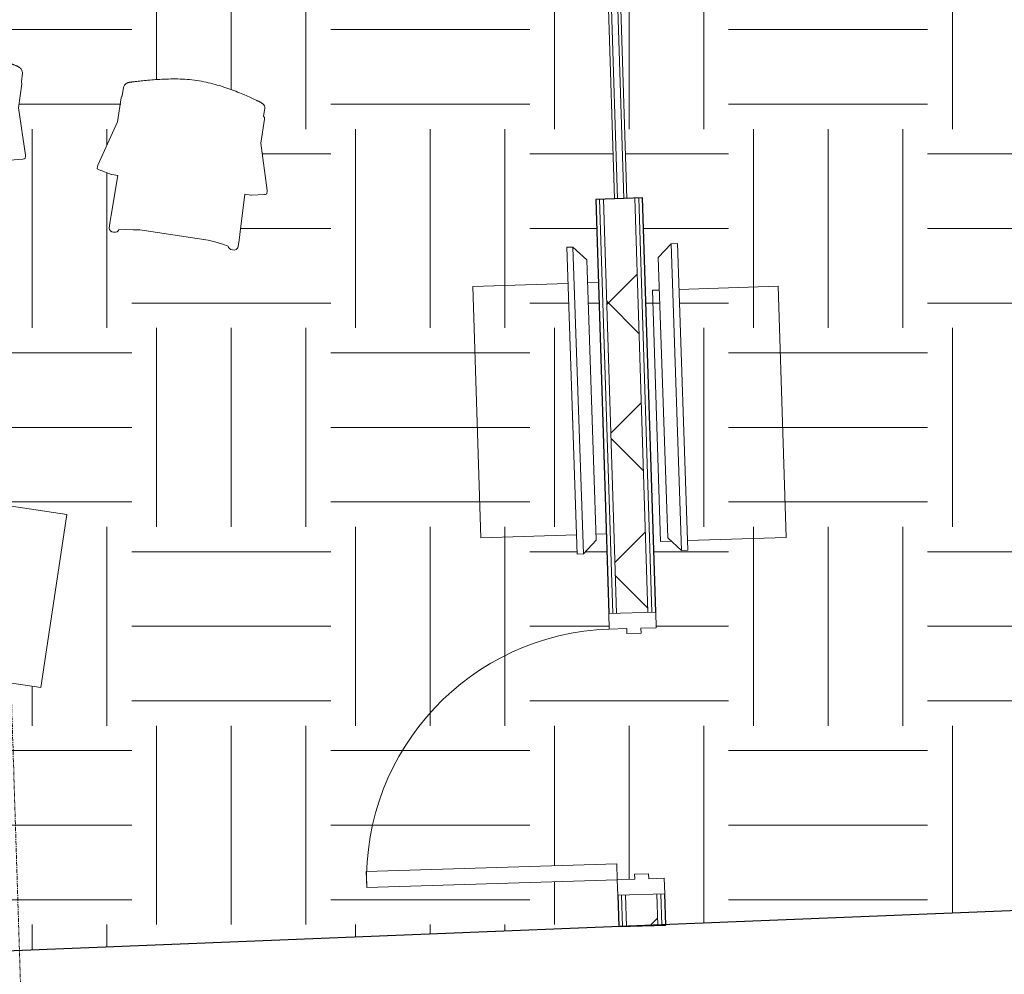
# Model space of a CAD drawing. Header units: millimetres. Extents: x 853417 to 929373, y -433185 to -369260.
# Tile 69 of 228: x 866058 to 869200, y -417705 to -414657. Entities that reach past the tile are written whole.
import ezdxf

# ---------------------------------------------------------------- set-up
doc = ezdxf.new("R2010")
doc.units = ezdxf.units.MM
doc.linetypes.add('Grid Line', pattern=[22.225, 12.7, -3.175, 3.175, -3.175])
for name, color, linetype, lineweight in [('I-FURN', 7, 'Continuous', 9), ('I-FURN-PNLS', 7, 'Continuous', 9), ('KOKO-DETL-GENF', 7, 'Continuous', 9), ('KOKO-DOOR', 7, 'Continuous', 9), ('KOKO-DOOR-FRAM', 7, 'Continuous', 9), ('KOKO-FLOR-PATT', 7, 'Continuous', 9), ('KOKO-GLAZ', 7, 'Continuous', 9), ('KOKO-GRID', 7, 'Continuous', 9), ('KOKO-WALL', 7, 'Continuous', 9), ('KOKO-WALL-PATT', 7, 'Continuous', 25), ('KOKO_WALL', 7, 'Continuous', 9), ('KOKO_WINDOWS', 7, 'Continuous', 9)]:
    doc.layers.add(name, color=color, linetype=linetype, lineweight=lineweight)

# ---------------------------------------------------------------- blocks, each defined once
blk = doc.blocks.new('Ol_olev sisesein 8 - SS-01-1455119-1 korrus_SA_kunstihanke plaan')
at = {"layer": 'KOKO-WALL', "lineweight": 25}
blk.add_line((444822.4, 857240.9), (444872, 851252.5), dxfattribs=at)
blk = doc.blocks.new('Furniture_Chairs-Stools-Benches_inoff_Bizz-high-with-wheels - Default-2460235-1 korrus_SA_kunstihanke plaan')
at = {"layer": 'I-FURN'}
for p, q in [((265.9, 250.1), (-187.9, 250.1)), ((-187.9, 250.1), (-187.9, -308.7)), ((265.9, -308.7), (265.9, 250.1)), ((-187.9, -308.7), (265.9, -308.7))]:
    blk.add_line(p, q, dxfattribs=at)
blk = doc.blocks.new('highframe_417 - Default-1433541-1 korrus_SA_kunstihanke plaan')
at = {"layer": 'I-FURN'}
for p, q in [((-229.1, 204.3), (-229.1, 177.1)), ((226.9, 180), (226.8, 204.3)), ((-230.3, 175.5), (-231.3, 170)), ((-231.3, 170), (-231.2, 92.7)), ((-229.1, 177.1), (-230.3, 175.5)), ((230.3, 175.5), (226.9, 180)), ((231.3, 170), (230.3, 175.5)), ((231.2, 92.7), (231.3, 170)), ((-231.2, 92.7), (-273.5, -53.4)), ((273.5, -53.4), (231.2, 92.7)), ((-273.5, -53.4), (-273.5, -58.1)), ((-273.5, -58.1), (-273.5, -62.4)), ((-273.5, -62.4), (-273.5, -63.5)), ((273.5, -58.1), (273.5, -53.4)), ((273.5, -62.4), (273.5, -58.1)), ((273.5, -63.5), (273.5, -62.4)), ((-273.5, -63.5), (-273.3, -64.6)), ((-273.3, -64.6), (-271.6, -65.6)), ((-271.6, -65.6), (-269.5, -66.5)), ((-269.5, -66.5), (-266.7, -67.1)), ((-266.7, -67.1), (-225.8, -75.7)), ((-225.8, -75.7), (-224.5, -76.1)), ((-224.5, -76.1), (-218.3, -76.1)), ((-218.3, -76.1), (-204.8, -76.1)), ((-204.8, -76.1), (-207.4, -205.1)), ((207.4, -205.1), (204.8, -76.1)), ((204.8, -76.1), (218.3, -76.1)), ((218.3, -76.1), (224.3, -76.1)), ((224.3, -76.1), (225.8, -75.7)), ((225.8, -75.7), (266.7, -67.1)), ((266.7, -67.1), (269.5, -66.5)), ((269.5, -66.5), (271.6, -65.6)), ((271.6, -65.6), (273.3, -64.6)), ((273.3, -64.6), (273.5, -63.5)), ((-207.4, -205.1), (-207.7, -223.9)), ((207.7, -223.9), (207.4, -205.1)), ((-207.7, -223.9), (-207.6, -238.1)), ((-207.6, -238.1), (-207.2, -247.9)), ((-207.2, -247.9), (-206.1, -251.2)), ((-206.1, -251.2), (-202.8, -254.6)), ((-181.3, -254.7), (-177.9, -251.3)), ((-177.9, -251.3), (-176.7, -247.7)), ((-176.7, -247.7), (-157.1, -243.9)), ((-157.1, -243.9), (-131.6, -240.2)), ((-131.6, -240.2), (-110.2, -238)), ((-110.2, -238), (110.2, -238)), ((110.2, -238), (131.6, -240.2)), ((131.6, -240.2), (157.1, -243.9)), ((157.1, -243.9), (176.7, -247.7)), ((176.7, -247.7), (177.9, -251.3)), ((177.9, -251.3), (181.3, -254.7)), ((202.8, -254.6), (206.1, -251.2)), ((206.1, -251.2), (207.2, -247.9)), ((207.2, -247.9), (207.6, -238.1)), ((207.6, -238.1), (207.7, -223.9)), ((-202.8, -254.6), (-197.5, -256.9)), ((-197.5, -256.9), (-192, -257.5)), ((-192, -257.5), (-186.4, -256.9)), ((-186.4, -256.9), (-181.3, -254.7)), ((181.3, -254.7), (186.4, -256.9)), ((186.4, -256.9), (192, -257.5)), ((192, -257.5), (197.5, -256.9)), ((197.5, -256.9), (202.8, -254.6))]:
    blk.add_line(p, q, dxfattribs=at)
blk.add_open_spline([(226.8, 204.3), (226.8, 207.2), (226.1, 210.5), (224, 213.7), (222.8, 215.1), (221.6, 216.1), (220.5, 217), (219.6, 217.6), (218.7, 218.2), (217.4, 219), (215.6, 219.9), (213.6, 220.7), (211.9, 221.4), (210.6, 221.9), (209.2, 222.4), (207.3, 223.1), (204.8, 223.9), (201.5, 224.9), (196.8, 226.3), (190.4, 228.2), (179, 231.5), (162.5, 236.1), (139.9, 242), (114.8, 247.8), (87.8, 253), (59.1, 257.3), (29.4, 260.1), (-0.9, 261.2), (-31.4, 259.9), (-61.6, 256.8), (-90.8, 252.3), (-118.3, 247), (-143.8, 241.2), (-162.7, 236.5), (-176.1, 233.1), (-185.3, 230.6), (-192, 228.9), (-197, 227.7), (-200.4, 226.8), (-203.6, 226), (-206.5, 225.2), (-208.8, 224.6), (-210.5, 224.1), (-211.7, 223.7), (-212.9, 223.2), (-214.4, 222.7), (-216.1, 222), (-217.7, 221.2), (-218.9, 220.5), (-219.7, 219.9), (-220.5, 219.3), (-221.6, 218.4), (-223.2, 216.9), (-225.3, 214.1), (-227.4, 209.7), (-228.6, 206.2), (-229.1, 204.3)], degree=3, knots=[0, 0, 0, 0, 0.041667, 0.052083, 0.0625, 0.072917, 0.078125, 0.083333, 0.088542, 0.09375, 0.104167, 0.114583, 0.119792, 0.125, 0.130208, 0.135417, 0.145833, 0.15625, 0.166667, 0.1875, 0.208333, 0.25, 0.291667, 0.333333, 0.375, 0.416667, 0.458333, 0.5, 0.541667, 0.583333, 0.625, 0.666667, 0.708333, 0.75, 0.770833, 0.791667, 0.8125, 0.822917, 0.833333, 0.84375, 0.854167, 0.864583, 0.869792, 0.875, 0.880208, 0.885417, 0.895833, 0.90625, 0.911458, 0.916667, 0.921875, 0.927083, 0.9375, 0.958333, 0.979167, 1, 1, 1, 1], dxfattribs=at)
blk = doc.blocks.new('highframe_417 - Default-3411615-1 korrus_SA_kunstihanke plaan')
at = {"layer": 'I-FURN'}
for p, q in [((-206.1, 251.2), (-202.8, 254.6)), ((-202.8, 254.6), (-197.5, 256.9)), ((-197.5, 256.9), (-192, 257.5)), ((-192, 257.5), (-186.4, 256.9)), ((-186.4, 256.9), (-181.3, 254.7)), ((-181.3, 254.7), (-177.9, 251.3)), ((177.9, 251.3), (181.3, 254.7)), ((181.3, 254.7), (186.4, 256.9)), ((186.4, 256.9), (192, 257.5)), ((192, 257.5), (197.5, 256.9)), ((197.5, 256.9), (202.8, 254.6)), ((202.8, 254.6), (206.1, 251.2)), ((-207.7, 223.9), (-207.6, 238.1)), ((-207.4, 205.1), (-207.7, 223.9)), ((-207.6, 238.1), (-207.2, 247.9)), ((-207.2, 247.9), (-206.1, 251.2)), ((-177.9, 251.3), (-176.7, 247.7)), ((-176.7, 247.7), (-157.1, 243.9)), ((-157.1, 243.9), (-131.6, 240.2)), ((-131.6, 240.2), (-110.2, 238)), ((-110.2, 238), (110.2, 238)), ((110.2, 238), (131.6, 240.2)), ((131.6, 240.2), (157.1, 243.9)), ((157.1, 243.9), (176.7, 247.7)), ((176.7, 247.7), (177.9, 251.3)), ((206.1, 251.2), (207.2, 247.9)), ((207.2, 247.9), (207.6, 238.1)), ((207.7, 223.9), (207.4, 205.1)), ((207.6, 238.1), (207.7, 223.9)), ((-204.8, 76.1), (-207.4, 205.1)), ((207.4, 205.1), (204.8, 76.1)), ((-273.5, 63.5), (-273.3, 64.6)), ((-273.5, 62.4), (-273.5, 63.5)), ((-273.3, 64.6), (-271.6, 65.6)), ((-271.6, 65.6), (-269.5, 66.5)), ((-269.5, 66.5), (-266.7, 67.1)), ((-266.7, 67.1), (-225.8, 75.7)), ((-225.8, 75.7), (-224.5, 76.1)), ((-224.5, 76.1), (-218.3, 76.1)), ((-218.3, 76.1), (-204.8, 76.1)), ((204.8, 76.1), (218.3, 76.1)), ((218.3, 76.1), (224.3, 76.1)), ((224.3, 76.1), (225.8, 75.7)), ((225.8, 75.7), (266.7, 67.1)), ((266.7, 67.1), (269.5, 66.5)), ((269.5, 66.5), (271.6, 65.6)), ((271.6, 65.6), (273.3, 64.6)), ((273.3, 64.6), (273.5, 63.5)), ((273.5, 63.5), (273.5, 62.4)), ((-273.5, 58.1), (-273.5, 62.4)), ((-273.5, 53.4), (-273.5, 58.1)), ((-231.2, -92.7), (-273.5, 53.4)), ((273.5, 53.4), (231.2, -92.7)), ((273.5, 62.4), (273.5, 58.1)), ((273.5, 58.1), (273.5, 53.4)), ((-231.3, -170), (-231.2, -92.7)), ((231.2, -92.7), (231.3, -170)), ((-230.3, -175.5), (-231.3, -170)), ((-229.1, -177.1), (-230.3, -175.5)), ((-229.1, -204.3), (-229.1, -177.1)), ((226.9, -180), (226.8, -204.3)), ((230.3, -175.5), (226.9, -180)), ((231.3, -170), (230.3, -175.5))]:
    blk.add_line(p, q, dxfattribs=at)
blk.add_open_spline([(226.8, -204.3), (226.8, -207.2), (226.1, -210.5), (224, -213.7), (222.8, -215.1), (221.6, -216.1), (220.5, -217), (219.6, -217.6), (218.7, -218.2), (217.4, -219), (215.6, -219.9), (213.6, -220.7), (211.9, -221.4), (210.6, -221.9), (209.2, -222.4), (207.3, -223.1), (204.8, -223.9), (201.5, -224.9), (196.8, -226.3), (190.4, -228.2), (179, -231.5), (162.5, -236.1), (139.9, -242), (114.8, -247.8), (87.8, -253), (59.1, -257.3), (29.4, -260.1), (-0.9, -261.2), (-31.4, -259.9), (-61.6, -256.8), (-90.8, -252.3), (-118.3, -247), (-143.8, -241.2), (-162.7, -236.5), (-176.1, -233.1), (-185.3, -230.6), (-192, -228.9), (-197, -227.7), (-200.4, -226.8), (-203.6, -226), (-206.5, -225.2), (-208.8, -224.6), (-210.5, -224.1), (-211.7, -223.7), (-212.9, -223.2), (-214.4, -222.7), (-216.1, -222), (-217.7, -221.2), (-218.9, -220.5), (-219.7, -219.9), (-220.5, -219.3), (-221.6, -218.4), (-223.2, -216.9), (-225.3, -214.1), (-227.4, -209.7), (-228.6, -206.2), (-229.1, -204.3)], degree=3, knots=[-1, -1, -1, -1, -0.958333, -0.947917, -0.9375, -0.927083, -0.921875, -0.916667, -0.911458, -0.90625, -0.895833, -0.885417, -0.880208, -0.875, -0.869792, -0.864583, -0.854167, -0.84375, -0.833333, -0.8125, -0.791667, -0.75, -0.708333, -0.666667, -0.625, -0.583333, -0.541667, -0.5, -0.458333, -0.416667, -0.375, -0.333333, -0.291667, -0.25, -0.229167, -0.208333, -0.1875, -0.177083, -0.166667, -0.15625, -0.145833, -0.135417, -0.130208, -0.125, -0.119792, -0.114583, -0.104167, -0.09375, -0.088542, -0.083333, -0.078125, -0.072917, -0.0625, -0.041667, -0.020833, 0, 0, 0, 0], dxfattribs=at)
blk = doc.blocks.new('M_Door-Passage-Single-Flush - M_Door-Passage-Single-Flush 900-4889939-1 korrus_SA_kunstihanke plaan')
at = {"layer": 'KOKO-DOOR'}
for p, q in [((349, -81.35), (400, -81.35)), ((349, -881.35), (349, -81.35)), ((400, -81.35), (400, -881.35)), ((400, -881.35), (349, -881.35))]:
    blk.add_line(p, q, dxfattribs=at)
blk.add_arc((400, -81.35), 800, 180, 270, dxfattribs=at)
at = {"layer": 'KOKO-DOOR-FRAM'}
for p, q in [((-450, 68.65), (-400, 68.65)), ((-450, -81.35), (-450, 68.65)), ((-400, 68.65), (-400, 19.4375)), ((400, 68.65), (450, 68.65)), ((400, 19.4375), (400, 68.65)), ((450, 68.65), (450, -81.35)), ((-400, 19.4375), (-384.125, 19.4375)), ((-384.125, 19.4375), (-384.125, -25.5875)), ((384.125, 19.4375), (400, 19.4375)), ((384.125, -25.5875), (384.125, 19.4375)), ((-400, -25.5875), (-400, -81.35)), ((-384.125, -25.5875), (-400, -25.5875)), ((400, -25.5875), (384.125, -25.5875)), ((400, -81.35), (400, -25.5875)), ((-400, -81.35), (-450, -81.35)), ((450, -81.35), (400, -81.35))]:
    blk.add_line(p, q, dxfattribs=at)
blk = doc.blocks.new('VCT-väiksem2 - VCT-väiksem-4715815-1 korrus_SA_kunstihanke plaan')
at = {"layer": 'I-FURN-PNLS'}
for p, q in [((443653.3, 854560.7), (442673.3, 854558.2)), ((442673.3, 854558.2), (442673.3, 854538.2)), ((443653.3, 854540.7), (443653.3, 854560.7)), ((443653.3, 854540.7), (442673.3, 854538.2)), ((442673.3, 854538.2), (442715.8, 854495.9)), ((442673.3, 854538.2), (442715.8, 854495.9)), ((443611, 854498.1), (443653.3, 854540.7)), ((443611, 854498.1), (443653.3, 854540.7)), ((442715.8, 854495.9), (443611, 854498.1)), ((442715.8, 854495.9), (443611, 854498.1))]:
    blk.add_line(p, q, dxfattribs=at)
blk = doc.blocks.new('VCT-väiksem3 - VCT-väiksem-4715836-1 korrus_SA_kunstihanke plaan')
at = {"layer": 'I-FURN-PNLS'}
for p, q in [((442716.4, 854267.2), (442674.1, 854224.7)), ((442716.4, 854267.2), (442674.1, 854224.7)), ((443611.6, 854269.5), (442716.4, 854267.2)), ((443611.6, 854269.5), (442716.4, 854267.2)), ((443654.1, 854227.2), (443611.6, 854269.5)), ((443654.1, 854227.2), (443611.6, 854269.5)), ((442674.1, 854224.7), (443654.1, 854227.2)), ((442674.1, 854224.7), (442674.2, 854204.7)), ((443654.2, 854207.2), (443654.1, 854227.2)), ((442674.2, 854204.7), (443654.2, 854207.2))]:
    blk.add_line(p, q, dxfattribs=at)
blk = doc.blocks.new('Siseaken-01 - kabineti aken1200-V95-1 korrus_SA_kunstihanke plaan')
at = {"layer": 'KOKO-GLAZ'}
for p, q in [((600, 15), (-600, 15)), ((-600, 4.6), (-600, 0.6)), ((-600, -5), (600, -5))]:
    blk.add_line(p, q, dxfattribs=at)
at = {"layer": 'KOKO_WINDOWS'}
for p, q in [((-600, 25), (600, 25)), ((600, -15), (-600, -15))]:
    blk.add_line(p, q, dxfattribs=at)
blk = doc.blocks.new('Furniture_Shelving-Storage_EFG_EFG-Pulse-Storage-800x2A4 - Default-5873470-1 korrus_SA_kunstihanke plaan')
at = {"layer": 'KOKO-DETL-GENF'}
for p, q in [((-401.1, 213.6), (-401.1, -103.5)), ((401.1, 213.6), (-401.1, 213.6)), ((401.1, -101.5), (401.1, 213.6)), ((401.1, -187.5), (401.1, -152.7)), ((-401.1, -166), (-401.1, -187.5)), ((-401.1, -187.5), (401.1, -187.5))]:
    blk.add_line(p, q, dxfattribs=at)
blk = doc.blocks.new('Furniture_Shelving-Storage_EFG_EFG-Pulse-Storage-800x2A4 - Default-V126-1 korrus_SA_kunstihanke plaan')
at = {"layer": 'KOKO-DETL-GENF'}
for p, q in [((-401.1, 213.6), (-401.1, 179)), ((401.1, 181), (401.1, 213.6)), ((-401.1, 116.6), (-401.1, -187.5)), ((401.1, -187.5), (401.1, 118.6)), ((-401.1, -187.5), (401.1, -187.5))]:
    blk.add_line(p, q, dxfattribs=at)

msp = doc.modelspace()

# ---------------------------------------------------------------- hatches: boundary and pattern name
at = {"layer": 'KOKO-FLOR-PATT', "true_color": 0x800000}
h = msp.add_hatch(dxfattribs=at)
h.set_pattern_fill('FP_21', color=16, style=0, pattern_type=2)
h.set_pattern_definition([(0, (463824.66, -1284242.16), (635, 635), [635, -635]), (0, (463824.66, -1284004.04), (635, 635), [635, -635]), (0, (463824.66, -1283765.9), (635, 635), [635, -635]), (90, (463904.03, -1283686.54), (-635, 635), [635, -635]), (90, (464142.16, -1283686.54), (-635, 635), [635, -635]), (90, (464380.3, -1283686.54), (-635, 635), [635, -635])])
h.paths.add_polyline_path([(867964.6, -417402.5), (867165, -417427.8), (867163.4, -417376.8), (867963, -417351.5), (867964.6, -417400.7)], flags=0)
h.paths.add_polyline_path([(864922.3, -417673.8), (867969.3, -417550), (867966.2, -417402.4), (868020.4, -417400.7), (868020.4, -417384.8), (868064.9, -417383.4), (868065.4, -417399.3), (868114.6, -417399.3), (868119.3, -417545.9), (870837.3, -417436.2), (870808.8, -416537.6), (870798.8, -416537.5), (870716.9, -413955.8), (869335.1, -413999.6), (869332.6, -413984.7), (869092.7, -413990.3), (869092.2, -413973.3), (869088.1, -413972.4), (869088.8, -413992.4), (868181.2, -414021.2), (868179.3, -414001.2), (868176.6, -414002.3), (868175.2, -414021.4), (867957.7, -414028.9), (867995.7, -415227.6), (868045.7, -415226.9), (868087.6, -416598.2), (868040.1, -416601.1), (868040.5, -416615.5), (867995.5, -416615.5), (867995, -416601.1), (867939.2, -416601.1), (867895.8, -415230.8), (867955.7, -415226.9), (867917.7, -414029.5), (867693.4, -414034.6), (867692.9, -414017.6), (867688.8, -414016.8), (867689.5, -414036.8), (866781.9, -414065.5), (866780, -414045.6), (866777.3, -414046.7), (866775.9, -414065.7), (866536, -414073.3), (866536, -414088.3), (865159.2, -414132.6), (865217.3, -415689.7), (864957.8, -417434.5)], flags=0)
h.paths.add_polyline_path([(866125.4, -416789.3), (865676.5, -416722.5), (865758.7, -416169.8), (866207.5, -416236.6)], flags=0)
h.paths.add_polyline_path([(869808.7, -416580.9), (869791, -416022.4), (870244.6, -416008), (870262.3, -416566.5)], flags=0)
h.paths.add_polyline_path([(867836.8, -416363), (867803.3, -415383.6), (867824, -415383.6), (867867.2, -415423.8), (867895.8, -416320.6), (867856.8, -416362.3)], flags=0)
h.paths.add_polyline_path([(868170.1, -416351.6), (868126.3, -416310.6), (868095.7, -415416), (868136.6, -415372.1), (868156.6, -415372.1), (868190.1, -416350.9)], flags=0)
h.paths.add_polyline_path([(866742.7, -415392.2), (866731.7, -415390.6), (866727, -415387.7), (866723.5, -415380.1), (866680, -415366.1), (866659.2, -415360.8), (866419.6, -415327.4), (866373.8, -415328.3), (866368.4, -415334.4), (866357.3, -415335.6), (866347.1, -415331.1), (866343.7, -415323.8), (866349.8, -415281.4), (866370.1, -415154), (866345.9, -415148.9), (866311.4, -415136.2), (866306, -415126.3), (866306.7, -415121.7), (866370.1, -414983.4), (866384.5, -414900.2), (866388.6, -414873.3), (866393.8, -414864.3), (866405, -414857.8), (866420.3, -414855.3), (866504.8, -414847.5), (866562.1, -414846.3), (866622.6, -414851), (866681.3, -414863.5), (866734.8, -414880.9), (866808.6, -414912.1), (866834.4, -414926.2), (866839, -414933.4), (866839, -414944.2), (866836, -414964.4), (866839, -414975), (866827.4, -415051.4), (866847.1, -415206.8), (866839.1, -415214.7), (866789.9, -415216.5), (866776.2, -415216.5), (866753.6, -415384.7), (866748.2, -415390.8), (866743.5, -415392.1)], flags=0)
h.paths.add_polyline_path([(865974.2, -415280.8), (865963.2, -415279.4), (865958.4, -415276.5), (865954.8, -415269), (865911.1, -415255.6), (865890.2, -415250.6), (865650.2, -415220.8), (865604.5, -415222.2), (865599.1, -415228.6), (865588, -415229.9), (865577.7, -415225.6), (865574.2, -415218.4), (865579.7, -415175.9), (865599.4, -415048.4), (865578.6, -415045.2), (865539.1, -415031.3), (865533.6, -415021.5), (865534.2, -415016.8), (865595.5, -414877.6), (865605.6, -414801), (865611.4, -414791.6), (865617.4, -414760.1), (865623.5, -414755.3), (865646.1, -414749.9), (865719.3, -414740.6), (865759.1, -414737.9), (865817.7, -414738.7), (865877.9, -414746.9), (865935.5, -414762.1), (866008, -414788.4), (866059.3, -414811.2), (866064.2, -414818.7), (866066.5, -414827.9), (866053.8, -414938.8), (866075.8, -415093.9), (866067.9, -415101.9), (866018.7, -415104.4), (866005.1, -415104.4), (865985, -415273.2), (865979.7, -415279.3), (865974.6, -415280.7)], flags=0)
h.paths.add_polyline_path([(869362.6, -415122.3), (869351.8, -415119.8), (869347, -415112), (869345.6, -415070.4), (869344.1, -414941.4), (869321.8, -414941.4), (869281.9, -414934.4), (869274.8, -414925.6), (869274.7, -414920.9), (869312.4, -414773.5), (869309.8, -414696.2), (869313.9, -414686.1), (869314.7, -414654), (869320, -414648.3), (869344.1, -414638.3), (869399.3, -414621.4), (869450.9, -414608.9), (869508.8, -414600.1), (869569.5, -414598.4), (869628.8, -414603.9), (869704.7, -414618), (869759, -414632.1), (869764.7, -414637.9), (869768.8, -414647.4), (869774.5, -414758.8), (869821.4, -414908.5), (869815.1, -414917.5), (869767, -414928), (869753.4, -414928.4), (869760.8, -415100.8), (869753.4, -415108.6), (869746.4, -415110.1), (869735.6, -415107.7), (869730.8, -415100.8), (869685.5, -415094.8), (869664.1, -415093.3), (869422.4, -415103.1), (869377.6, -415112), (869373.3, -415119.1), (869368.2, -415121.5)], flags=0)
h.paths.add_polyline_path([(870138.9, -415100.6), (870128.1, -415097.9), (870123.5, -415090.6), (870122.6, -415048.5), (870122.6, -414919.5), (870093.8, -414917.8), (870060.9, -414911.5), (870054, -414902.6), (870053.9, -414897.9), (870093.8, -414751.1), (870094.4, -414666.7), (870094.4, -414638.5), (870097.7, -414629.8), (870107.7, -414621.5), (870123.1, -414616.3), (870204.4, -414595), (870260.8, -414584.4), (870321.2, -414579.2), (870381.2, -414581.9), (870436.9, -414590.4), (870504.3, -414606.2), (870542.5, -414618.7), (870548.3, -414625.6), (870549.9, -414631.8), (870550.3, -414656.1), (870555, -414667.5), (870556.1, -414743.3), (870600.9, -414893.6), (870594.3, -414902.6), (870546.1, -414912.4), (870532.5, -414912.6), (870537.3, -415085.1), (870532.5, -415091.6), (870522.8, -415094.2), (870512, -415091.5), (870507.3, -415084.6), (870462.2, -415077.9), (870440.7, -415076.1), (870198.9, -415082.3), (870154, -415090.6), (870149.6, -415097.6), (870144.4, -415099.9)], flags=0)
h.paths.add_polyline_path([(867493.5, -414079.4), (867493.3, -414074.9), (867488.9, -414077.6), (867493.5, -414079.4)], flags=0)
h.paths.add_polyline_path([(867493.6, -414081.7), (867493.3, -414079.7), (867493.5, -414081.8)], flags=0)
h.paths.add_polyline_path([(867484.5, -414066.6), (867481, -414068.9), (867484.4, -414070.7), (867484.5, -414066.7)], flags=0)
h.paths.add_polyline_path([(867493.8, -414088.4), (867492.1, -414084.3), (867489.7, -414088.1), (867482.1, -414083.9), (867471.9, -414072.1), (867475.5, -414066.7), (867477.4, -414056.3), (867484.2, -414056.2), (867486.1, -414068), (867493.3, -414071.6), (867493.6, -414070.4), (867577.3, -414068.9), (867577.8, -414076.6), (867587.6, -414070.2), (867587.9, -414063.3), (867582.4, -414063.2), (867583.9, -414042.9), (867597.4, -414042.5), (867596, -414063.1), (867595.1, -414064.7), (867599, -414067), (867595.1, -414074.3), (867583, -414084.9), (867577.7, -414081.2), (867576.4, -414085.7), (867503.4, -414088.1)], flags=0)
h.paths.add_polyline_path([(867586.7, -414072.6), (867577.8, -414071.8), (867586, -414065.5), (867586.2, -414067.9)], flags=0)
h.paths.add_polyline_path([(866741.2, -414055.8), (866747.2, -414055.6), (866746.7, -414046.6), (866741, -414048.4), (866741.2, -414055.6)], flags=0)
h.paths.add_polyline_path([(868892.8, -414035), (868892.6, -414030.5), (868888.2, -414033.3), (868892.8, -414035)], flags=0)
h.paths.add_polyline_path([(868892.9, -414037.4), (868892.6, -414035.3), (868892.8, -414037.4)], flags=0)
h.paths.add_polyline_path([(868883.8, -414022.2), (868880.3, -414024.6), (868883.6, -414026.9), (868883.8, -414022.3)], flags=0)
h.paths.add_polyline_path([(868893.1, -414044), (868891.4, -414039.9), (868889, -414043.7), (868881.4, -414039.6), (868871.1, -414027.8), (868874.8, -414022.4), (868876.7, -414011.9), (868883.5, -414011.9), (868885.1, -414023.3), (868892.6, -414027.2), (868892.9, -414026), (868976.6, -414024.6), (868977.1, -414032.3), (868986.9, -414025.9), (868987.2, -414018.9), (868981.7, -414018.9), (868983.2, -413998.6), (868996.7, -413998.2), (868995.3, -414018.7), (868994.4, -414020.3), (868998.3, -414022.7), (868994.4, -414029.9), (868982.3, -414040.6), (868977, -414036.9), (868975.7, -414041.4), (868902.6, -414043.7)], flags=0)
h.paths.add_polyline_path([(868986, -414028.2), (868977.1, -414027.5), (868985.3, -414021.2), (868985.5, -414023.6)], flags=0)
h.paths.add_polyline_path([(867723.5, -414024.7), (867729.5, -414024.5), (867729, -414015.5), (867723.3, -414017.6), (867723.5, -414024.5)], flags=0)
h.paths.add_polyline_path([(868140.5, -414011.5), (868146.5, -414011.3), (868146, -414002.3), (868140.3, -414004), (868140.5, -414011.3)], flags=0)
h.paths.add_polyline_path([(869122.8, -413980.3), (869128.8, -413980.1), (869128.3, -413971.1), (869122.6, -413973.3), (869122.8, -413980.1)], flags=0)
h.paths.add_polyline_path([(870746.4, -413939.8), (870751.4, -413939.7), (870750.8, -413919.7), (870730.9, -413920.3), (870731.6, -413925.3), (870746, -413924.8), (870746.4, -413939.7)], flags=0)
at = {"layer": 'KOKO-WALL-PATT', "lineweight": 9, "true_color": 0x787878}
h = msp.add_hatch(dxfattribs=at)
h.set_pattern_fill('FP_8', color=8, style=0, pattern_type=2)
h.set_pattern_definition([(45, (463824.66, -1284242.16), (-212.13203, 212.13203), []), (135, (463824.66, -1284242.16), (-212.13203, -212.13203), [])])
h.paths.add_polyline_path([(867994.4, -417551.6), (868094.3, -417548.4), (868091.2, -417448.5), (867991.2, -417452.4)], flags=0)
h.paths.add_polyline_path([(867962.7, -416552.1), (868062.6, -416548.1), (868020.7, -415226.9), (867920.8, -415230), (867962.6, -416548.1)], flags=0)

# ---------------------------------------------------------------- linework, layer by layer
at = {"layer": 'KOKO-GRID', "linetype": 'Grid Line'}
msp.add_line((866483.5, -431087.1), (864622.9, -372401.8), dxfattribs=at)
at = {"layer": 'KOKO-WALL', "lineweight": 25}
for p, q in [((868045.7, -415226.1), (867895.8, -415230.8)), ((868087.6, -416548.1), (868045.7, -415226.1)), ((867895.8, -415230.8), (867937.7, -416552.9)), ((867966.2, -417452.4), (867969.4, -417552.4)), ((868119.3, -417547.6), (868116.2, -417447.7)), ((867969.4, -417552.4), (868119.3, -417547.6))]:
    msp.add_line(p, q, dxfattribs=at)
at = {"layer": 'KOKO-WALL'}
for p, q in [((868020.7, -415226.9), (868062.6, -416548.9)), ((868033.2, -415226.5), (868075.1, -416548.5)), ((867908.3, -415230.4), (867950.2, -416552.5)), ((867920.8, -415230), (867962.7, -416552.1)), ((867978.7, -417452), (867981.9, -417552)), ((867991.2, -417451.7), (867994.4, -417551.6)), ((868091.2, -417448.5), (868094.3, -417548.4)), ((868103.7, -417448.1), (868106.8, -417548))]:
    msp.add_line(p, q, dxfattribs=at)

# ---------------------------------------------------------------- block references
at = {"layer": 'I-FURN'}
for name, p, rotation in [('highframe_417 - Default-3411615-1 korrus_SA_kunstihanke plaan', (865812.4, -415000.1), 172.39739977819), ('highframe_417 - Default-1433541-1 korrus_SA_kunstihanke plaan', (866585.1, -415109.1), 351.5421491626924), ('Furniture_Shelving-Storage_EFG_EFG-Pulse-Storage-800x2A4 - Default-V126-1 korrus_SA_kunstihanke plaan', (867703.5, -415903.9), 271.815909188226), ('Furniture_Shelving-Storage_EFG_EFG-Pulse-Storage-800x2A4 - Default-5873470-1 korrus_SA_kunstihanke plaan', (868277.8, -415915.7), 271.815909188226), ('Furniture_Chairs-Stools-Benches_inoff_Bizz-high-with-wheels - Default-2460235-1 korrus_SA_kunstihanke plaan', (865976.3, -416514.3), 171.5421491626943)]:
    msp.add_blockref(name, p, dxfattribs=dict(at, rotation=rotation))
at = {"layer": 'I-FURN-PNLS', "rotation": 271.815909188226}
for name in ['VCT-väiksem3 - VCT-väiksem-4715836-1 korrus_SA_kunstihanke plaan', 'VCT-väiksem2 - VCT-väiksem-4715815-1 korrus_SA_kunstihanke plaan']:
    msp.add_blockref(name, (0, 0), dxfattribs=at)
at = {"layer": 'KOKO-DOOR', "rotation": 271.815909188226}
msp.add_blockref('M_Door-Passage-Single-Flush - M_Door-Passage-Single-Flush 900-4889939-1 korrus_SA_kunstihanke plaan', (868033.3, -417000.1), dxfattribs=at)
at = {"layer": 'KOKO_WALL', "rotation": 271.815909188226}
msp.add_blockref('Ol_olev sisesein 8 - SS-01-1455119-1 korrus_SA_kunstihanke plaan', (0, 0), dxfattribs=at)
at = {"layer": 'KOKO_WINDOWS', "rotation": 271.815909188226}
msp.add_blockref('Siseaken-01 - kabineti aken1200-V95-1 korrus_SA_kunstihanke plaan', (867951.7, -414628.7), dxfattribs=at)

doc.saveas('drawing.dxf')
